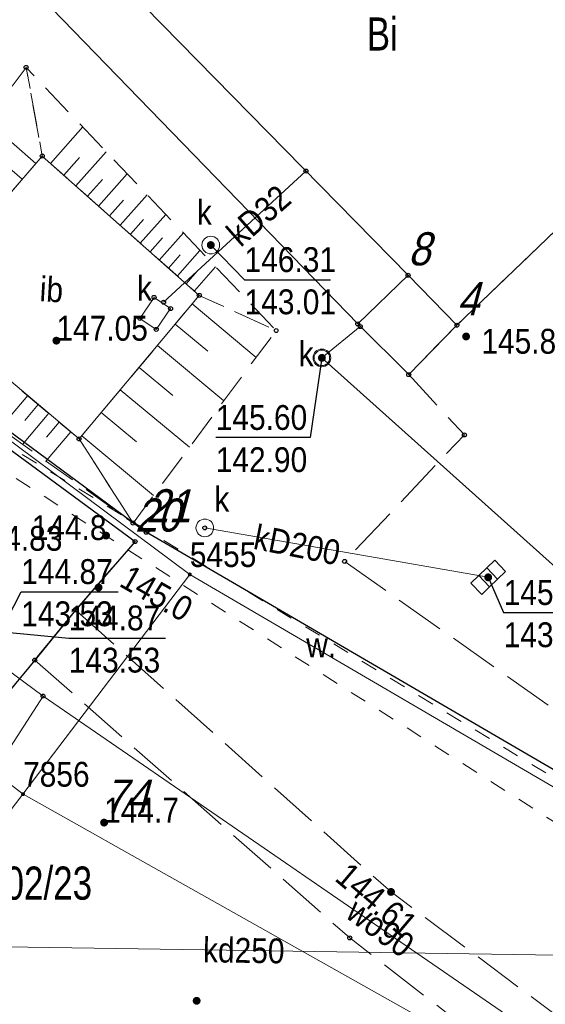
# Model space of a CAD drawing. Header units: metres. Extents: x 5548743 to 5556416, y 5707500 to 5714000.
# Tile 181 of 244: x 5554402 to 5554426, y 5710418 to 5710463. Entities that reach past the tile are written whole.
import ezdxf
from ezdxf.enums import TextEntityAlignment as Align

# ---------------------------------------------------------------- set-up
doc = ezdxf.new("R2010")
doc.units = ezdxf.units.M
for name, pattern in [('0.75_0.75', [1.5, 0.75, -0.75]), ('1.5_0.75', [2.25, 1.5, -0.75]), ('2.25_0.75', [3, 2.25, -0.75]), ('219-1000', [0])]:
    doc.linetypes.add(name, pattern=pattern)
doc.layers.get('0').update_dxf_attribs({"color": 2, "lineweight": 5})
doc.styles.get("Standard").update_dxf_attribs({"font": 'Working1250', "width": 0.75})
doc.linetypes.add('902-1000', pattern='A,5,0,[1,ksztalty.shx,S=1,R=0,X=0,Y=0],5', length=10)

# ---------------------------------------------------------------- blocks, each defined once
blk = doc.blocks.new('PUNKTBUD')
at = {"color": 0}
blk.add_circle((0, 0), 0.09, dxfattribs=at)
blk = doc.blocks.new('203')
at = {"linetype": 'Continuous', "lineweight": 0}
h = blk.add_hatch(color=0, dxfattribs=at)
edge = h.paths.add_edge_path()
edge.add_arc((0, 0), 0.09, 0, 360)
blk = doc.blocks.new('PW01')
at = {"linetype": 'Continuous', "lineweight": 13}
h = blk.add_hatch(color=0, dxfattribs=at)
edge = h.paths.add_edge_path()
edge.add_arc((0, 0), 0.18, 0, 360)
blk = doc.blocks.new('US22')
at = {"color": 0, "linetype": 'Continuous', "lineweight": 0}
blk.add_circle((0, 0), 0.4, dxfattribs=at)
blk = doc.blocks.new('US15')
at = {"color": 0, "linetype": 'Continuous', "lineweight": 13}
blk.add_circle((0, 0), 0.35, dxfattribs=at)
blk = doc.blocks.new('US05')
at = {"color": 0, "linetype": 'Continuous', "lineweight": 13}
for p, q in [((-0.75, -0.35), (-0.75, 0.35)), ((-0.75, 0.35), (-0.25, 0.35)), ((-0.25, -0.35), (-0.25, 0.35)), ((-0.25, 0.35), (0.25, 0.35)), ((0.25, -0.35), (0.25, 0.35)), ((0.25, 0.35), (0.75, 0.35)), ((0.75, -0.35), (0.75, 0.35)), ((-0.75, -0.35), (-0.25, -0.35)), ((-0.25, -0.35), (0.25, -0.35)), ((0.25, -0.35), (0.75, -0.35))]:
    blk.add_line(p, q, dxfattribs=at)
blk = doc.blocks.new('PIKIETAW1891')
at = {"color": 0}
blk.add_circle((0, 0), 0.09, dxfattribs=at)

msp = doc.modelspace()

# ---------------------------------------------------------------- linework, layer by layer
at = {"layer": '000 Inne (niezydentyfikowane)', "color": 7, "linetype": 'CONTINUOUS', "lineweight": 18, "flags": 128}
for points in [[(5554403.3, 5710456.05), (5554404.77, 5710457.7)], [(5554402.02, 5710455.33), (5554399.85, 5710457.2)], [(5554402.64, 5710456.04), (5554401.53, 5710457.01)], [(5554403.9, 5710455.52), (5554404.61, 5710456.32)], [(5554404.45, 5710455.03), (5554405.83, 5710456.58)], [(5554405.48, 5710454.11), (5554406.78, 5710455.57)], [(5554404.98, 5710454.56), (5554405.65, 5710455.32)], [(5554406.46, 5710453.25), (5554407.68, 5710454.63)], [(5554405.98, 5710453.68), (5554406.61, 5710454.39)], [(5554407.37, 5710452.44), (5554408.52, 5710453.74)], [(5554406.92, 5710452.84), (5554407.51, 5710453.51)], [(5554408.23, 5710451.67), (5554409.32, 5710452.9)], [(5554407.81, 5710452.05), (5554408.37, 5710452.68)], [(5554408.65, 5710451.31), (5554409.18, 5710451.9)], [(5554409.05, 5710450.95), (5554410.07, 5710452.11)], [(5554409.82, 5710450.27), (5554410.78, 5710451.36)], [(5554409.44, 5710450.6), (5554409.94, 5710451.17)], [(5554409.72, 5710449.69), (5554412.62, 5710447.26)], [(5554408.95, 5710448.77), (5554410.43, 5710447.54)], [(5554408.14, 5710447.8), (5554411.15, 5710445.29)], [(5554407.31, 5710446.81), (5554408.84, 5710445.53)], [(5554406.46, 5710445.8), (5554409.59, 5710443.19)], [(5554402.27, 5710445.53), (5554401.03, 5710444.05)], [(5554402.75, 5710445.13), (5554402.14, 5710444.4)], [(5554403.22, 5710444.73), (5554402.04, 5710443.32)], [(5554405.6, 5710444.76), (5554407.19, 5710443.43)], [(5554403.7, 5710444.33), (5554403.12, 5710443.65)], [(5554404.22, 5710443.89), (5554403.1, 5710442.57)], [(5554404.72, 5710443.71), (5554407.96, 5710441)]]:
    msp.add_lwpolyline(points, dxfattribs=at)
at = {"layer": '217-kontur klasyfikacyjny', "color": 3, "linetype": 'CONTINUOUS', "lineweight": 18, "flags": 128}
for points in [[(5554409.61, 5710437.43), (5554395.82, 5710419.29)], [(5554429.18, 5710425.99), (5554409.61, 5710437.43)]]:
    msp.add_lwpolyline(points, dxfattribs=at)
at = {"layer": '218-kontur użytku gruntowego', "color": 3, "linetype": 'CONTINUOUS', "lineweight": 18, "flags": 128}
for points in [[(5554409.61, 5710437.43), (5554383.19, 5710457.11)], [(5554383.19, 5710457.11), (5554409.61, 5710437.43)], [(5554395.82, 5710419.29), (5554409.61, 5710437.43)], [(5554409.61, 5710437.43), (5554395.82, 5710419.29)], [(5554409.61, 5710437.43), (5554429.18, 5710425.99)], [(5554429.18, 5710425.99), (5554409.61, 5710437.43)]]:
    msp.add_lwpolyline(points, dxfattribs=at)
at = {"layer": '219-działka ewidencyjna', "color": 7, "linetype": '219-1000', "lineweight": 18, "flags": 128}
for points in [[(5554383.19, 5710457.11), (5554409.61, 5710437.43)], [(5554380.27, 5710444.22), (5554402.06, 5710427.48)], [(5554409.61, 5710437.43), (5554429.18, 5710425.99)], [(5554402.06, 5710427.48), (5554424.11, 5710415.07)]]:
    msp.add_lwpolyline(points, dxfattribs=at)
at = {"layer": '312-budynek ewidencyjny', "color": 7, "linetype": 'CONTINUOUS', "lineweight": 35, "flags": 128}
for points in [[(5554441.35, 5710467.59), (5554421.7, 5710448.72)], [(5554419.49, 5710450.98), (5554404.37, 5710466.41)], [(5554421.7, 5710448.72), (5554419.49, 5710450.98)]]:
    msp.add_lwpolyline(points, dxfattribs=at)
at = {"layer": 'inna budowla', "color": 7, "linetype": 'CONTINUOUS', "lineweight": 18, "flags": 128}
msp.add_lwpolyline([(5554397.23, 5710449.78), (5554404.6, 5710443.57), (5554410.04, 5710450.07), (5554402.93, 5710456.38)], close=True, dxfattribs=at)
at = {"layer": 'inny obiekt trwale związany z budynkiem (powierzchnia)', "color": 7, "linetype": 'CONTINUOUS', "lineweight": 18, "flags": 128}
for points in [[(5554424.08, 5710485.53), (5554421.14, 5710488.41), (5554399.38, 5710467.17), (5554417.21, 5710448.78), (5554419.49, 5710450.98), (5554404.37, 5710466.41)], [(5554419.49, 5710450.98), (5554417.21, 5710448.78), (5554419.52, 5710446.48), (5554421.7, 5710448.72)]]:
    msp.add_lwpolyline(points, close=True, dxfattribs=at)
at = {"layer": 'jezdnia', "color": 7, "linetype": '2.25_0.75', "lineweight": 18, "flags": 128}
msp.add_lwpolyline([(5554402.59, 5710433.55), (5554416.85, 5710420.97), (5554440.59, 5710402.59), (5554443.55, 5710400.05), (5554445.58, 5710397.66), (5554447.29, 5710394.53), (5554446.77, 5710391.14), (5554446.99, 5710387.65), (5554447.24, 5710383.99), (5554445.4, 5710378.86), (5554448.1, 5710377.62), (5554450.17, 5710383.94), (5554450.68, 5710387.37), (5554450.66, 5710391.48), (5554450.35, 5710395.04), (5554448, 5710399.44), (5554445.95, 5710401.99), (5554442.28, 5710405.45), (5554418.72, 5710423.05), (5554404.44, 5710435.82)], close=True, dxfattribs=at)
at = {"layer": 'krawężnik', "color": 7, "linetype": 'CONTINUOUS', "lineweight": 25, "flags": 128}
msp.add_lwpolyline([(5554375.66, 5710435.28), (5554368.49, 5710440.75), (5554378.71, 5710460.4), (5554382.63, 5710457.83), (5554382.22, 5710457.26), (5554407.13, 5710438.92), (5554404.44, 5710435.82), (5554402.59, 5710433.55), (5554393.15, 5710422.13), (5554380.53, 5710431.5)], dxfattribs=at)
at = {"layer": 'obszar utwardzony', "color": 7, "linetype": '2.25_0.75', "lineweight": 18, "flags": 128}
for points in [[(5554441.35, 5710467.59), (5554421.7, 5710448.72), (5554419.52, 5710446.48), (5554422.04, 5710443.75), (5554416.62, 5710438.02), (5554428.65, 5710429.51), (5554450.61, 5710452.32), (5554451.26, 5710463.81), (5554446.44, 5710466.3), (5554442.73, 5710467.32)], [(5554393.15, 5710422.13), (5554402.59, 5710433.55), (5554404.44, 5710435.82), (5554407.13, 5710438.92), (5554382.22, 5710457.26), (5554382.63, 5710457.83), (5554378.71, 5710460.4), (5554368.49, 5710440.75), (5554375.66, 5710435.28), (5554380.53, 5710431.5)]]:
    msp.add_lwpolyline(points, close=True, dxfattribs=at)
at = {"layer": 'ogrodzenie trwałe', "color": 7, "linetype": '902-1000', "lineweight": 25, "flags": 128}
for points in [[(5554382.63, 5710457.83), (5554407.64, 5710439.34)], [(5554428.78, 5710427.01), (5554407.64, 5710439.34)]]:
    msp.add_lwpolyline(points, dxfattribs=at)
at = {"layer": 'przewód kanalizacyjny', "color": 34, "linetype": 'CONTINUOUS', "lineweight": 18, "flags": 128}
for points in [[(5554414.87, 5710455.7), (5554408.42, 5710449.76)], [(5554415.59, 5710447.24), (5554417.33, 5710448.66)], [(5554415.59, 5710447.24), (5554451.53, 5710415.02)], [(5554410.29, 5710439.54), (5554423.12, 5710437.3)], [(5554386.47, 5710423.92), (5554387.42, 5710423.21), (5554389.1, 5710422.48), (5554393.27, 5710420.69), (5554439.25, 5710419.99)]]:
    msp.add_lwpolyline(points, dxfattribs=at)
at = {"layer": 'przewód wodociągowy', "color": 5, "linetype": 'CONTINUOUS', "lineweight": 18, "flags": 128}
for points in [[(5554370.94, 5710480.31), (5554361.07, 5710464.81), (5554377.36, 5710453.58), (5554380.44, 5710448.46), (5554400.33, 5710433.86), (5554402.97, 5710431.92), (5554426.32, 5710415.86), (5554434.1, 5710410.58), (5554450.7, 5710399.32), (5554474.04, 5710383.37), (5554476.32, 5710381.81), (5554492.29, 5710374.43), (5554512.93, 5710364.9), (5554538.1, 5710352.57), (5554549.03, 5710347.55), (5554550.18, 5710347.08)], [(5554402.97, 5710431.92), (5554396.12, 5710421.31), (5554396.42, 5710420.77)]]:
    msp.add_lwpolyline(points, dxfattribs=at)
at = {"layer": 'rzedna-Atr2', "color": 7, "flags": 128}
for points in [[(5554410.56, 5710452.35), (5554412.09, 5710450.78), (5554415.974, 5710450.78)], [(5554415.59, 5710447.24), (5554415.06, 5710443.63), (5554410.785, 5710443.63)], [(5554423.12, 5710437.3), (5554423.82, 5710435.7), (5554427.712, 5710435.7)], [(5554401, 5710434.76), (5554401.98, 5710436.65), (5554406.366, 5710436.65)], [(5554401.3, 5710434.82), (5554404.13, 5710434.55), (5554408.516, 5710434.55)]]:
    msp.add_lwpolyline(points, dxfattribs=at)
at = {"layer": 'rów melioracyjny (poligon)', "color": 7, "linetype": '0.75_0.75', "lineweight": 18, "flags": 128}
msp.add_lwpolyline([(5554429.58, 5710426.1), (5554398.46, 5710445.03), (5554397.87, 5710444.25), (5554428.43, 5710424.74)], close=True, dxfattribs=at)
at = {"layer": 'skarpa nieumocniona', "color": 7, "linetype": '1.5_0.75', "lineweight": 18, "flags": 128}
for points in [[(5554393.92, 5710449.11), (5554397.23, 5710449.78), (5554402.93, 5710456.38), (5554402.2, 5710460.4)], [(5554393.92, 5710449.11), (5554397.23, 5710449.78), (5554402.93, 5710456.38), (5554402.2, 5710460.4)], [(5554402.93, 5710456.38), (5554410.04, 5710450.07), (5554413.52, 5710448.48), (5554402.2, 5710460.4)], [(5554402.93, 5710456.38), (5554410.04, 5710450.07), (5554413.52, 5710448.48), (5554402.2, 5710460.4)], [(5554404.6, 5710443.57), (5554407.04, 5710439.76), (5554413.52, 5710448.48), (5554410.04, 5710450.07)], [(5554404.6, 5710443.57), (5554407.04, 5710439.76), (5554413.52, 5710448.48), (5554410.04, 5710450.07)], [(5554393.92, 5710449.11), (5554407.04, 5710439.76), (5554404.6, 5710443.57), (5554397.23, 5710449.78)], [(5554393.92, 5710449.11), (5554407.04, 5710439.76), (5554404.6, 5710443.57), (5554397.23, 5710449.78)]]:
    msp.add_lwpolyline(points, close=True, dxfattribs=at)
at = {"layer": 'właz do komory lub kanału', "color": 7, "linetype": 'CONTINUOUS', "lineweight": 18, "flags": 128}
msp.add_lwpolyline([(5554407.99, 5710449.98), (5554408.74, 5710449.47), (5554408.09, 5710448.53), (5554407.35, 5710449.03)], close=True, dxfattribs=at)

# ---------------------------------------------------------------- block references
at = {"layer": '203-punkt graniczny', "color": 7, "linetype": 'CONTINUOUS', "lineweight": 18}
for p in [(5554409.61, 5710437.43), (5554402.06, 5710427.48)]:
    msp.add_blockref('203', p, dxfattribs=at)
at = {"layer": 'kratka ściekowa', "color": 34, "linetype": 'CONTINUOUS', "lineweight": 18, "rotation": 44.169}
msp.add_blockref('US05', (5554423.12, 5710437.3), dxfattribs=at)
at = {"layer": 'pikieta naturalna', "color": 7, "linetype": 'CONTINUOUS', "lineweight": 13}
for p in [(5554422.12, 5710448.21), (5554405.82, 5710439.19), (5554405.48, 5710436.84), (5554405.73, 5710426.19), (5554409.92, 5710418.12)]:
    msp.add_blockref('PW01', p, dxfattribs=at)
at = {"layer": 'pikieta sztuczna', "color": 7, "linetype": 'CONTINUOUS', "lineweight": 13}
msp.add_blockref('PW01', (5554418.72, 5710423.05), dxfattribs=at)
at = {"layer": 'Punkt budynku', "color": 5, "linetype": 'CONTINUOUS', "lineweight": 13}
for p in [(5554419.49, 5710450.98), (5554417.21, 5710448.78), (5554421.7, 5710448.72), (5554419.52, 5710446.48)]:
    msp.add_blockref('PUNKTBUD', p, dxfattribs=at)
at = {"layer": 'Punkt roboczy BDOT GESUT K1', "color": 6, "linetype": 'CONTINUOUS', "lineweight": 18}
for p in [(5554402.2, 5710460.4), (5554402.2, 5710460.4), (5554402.93, 5710456.38), (5554402.93, 5710456.38), (5554402.93, 5710456.38), (5554414.87, 5710455.7), (5554410.56, 5710452.35), (5554407.99, 5710449.98), (5554410.04, 5710450.07), (5554410.04, 5710450.07), (5554410.04, 5710450.07), (5554408.42, 5710449.76), (5554407.35, 5710449.03), (5554408.74, 5710449.47), (5554417.33, 5710448.66), (5554421.7, 5710448.72), (5554408.09, 5710448.53), (5554413.52, 5710448.48), (5554413.52, 5710448.48), (5554422.12, 5710448.21), (5554415.59, 5710447.24), (5554415.59, 5710447.24), (5554415.59, 5710447.24), (5554415.59, 5710447.24), (5554419.52, 5710446.48), (5554422.04, 5710443.75), (5554404.6, 5710443.57), (5554404.6, 5710443.57), (5554404.6, 5710443.57), (5554407.04, 5710439.76), (5554407.04, 5710439.76), (5554407.64, 5710439.34), (5554407.64, 5710439.34), (5554410.29, 5710439.54), (5554410.29, 5710439.54), (5554405.82, 5710439.19), (5554407.13, 5710438.92), (5554407.13, 5710438.92), (5554416.62, 5710438.02), (5554423.12, 5710437.3), (5554423.12, 5710437.3), (5554405.48, 5710436.84), (5554404.44, 5710435.82), (5554404.44, 5710435.82), (5554404.44, 5710435.82), (5554402.59, 5710433.55), (5554402.59, 5710433.55), (5554402.59, 5710433.55), (5554402.97, 5710431.92), (5554402.97, 5710431.92), (5554405.73, 5710426.19), (5554418.72, 5710423.05), (5554418.72, 5710423.05), (5554416.85, 5710420.97), (5554409.92, 5710418.12)]:
    msp.add_blockref('PIKIETAW1891', p, dxfattribs=at)
at = {"layer": 'rzedna', "color": 34, "linetype": 'CONTINUOUS', "lineweight": 18}
for p in [(5554410.56, 5710452.35), (5554403.57, 5710448.02), (5554415.59, 5710447.24)]:
    msp.add_blockref('PW01', p, dxfattribs=at)
at = {"layer": 'rzedna', "color": 34, "linetype": 'CONTINUOUS', "lineweight": 18, "rotation": 44.169}
msp.add_blockref('PW01', (5554423.12, 5710437.3), dxfattribs=at)
at = {"layer": 'studnia kanalizacyjna', "color": 34, "linetype": 'CONTINUOUS', "lineweight": 18}
msp.add_blockref('US15', (5554415.59, 5710447.24), dxfattribs=at)
at = {"layer": 'właz do komory lub kanału - okrągły', "color": 7, "linetype": 'CONTINUOUS', "lineweight": 18}
for p in [(5554410.56, 5710452.35), (5554415.59, 5710447.24), (5554410.29, 5710439.54)]:
    msp.add_blockref('US22', p, dxfattribs=at)

# ---------------------------------------------------------------- texts
at = {"layer": '203-punkt graniczny-Atr103', "color": 7, "width": 0.9}
for s, p in [('5455', (5554409.61, 5710437.43)), ('5455', (5554409.61, 5710437.43)), ('7856', (5554402.06, 5710427.48)), ('7856', (5554402.06, 5710427.48))]:
    msp.add_text(s, height=1.125, dxfattribs=at).set_placement(p, align=Align.BOTTOM_LEFT)
at = {"layer": '210-oznaczenie konturu użytku gruntowego', "color": 3, "linetype": 'CONTINUOUS', "lineweight": 18, "width": 0.79}
msp.add_text('Bi', height=1.5, dxfattribs=at).set_placement((5554417.62, 5710461.16))
at = {"layer": '211-numer działki ewidencyjnej', "color": 7, "linetype": 'CONTINUOUS', "lineweight": 18, "width": 0.79}
msp.add_text('502/23', height=1.5, dxfattribs=at).set_placement((5554400.34, 5710422.7))
at = {"layer": 'inna budowla-Atr17', "color": 7, "width": 0.9}
msp.add_text('ib', height=1.125, rotation=356.673, dxfattribs=at).set_placement((5554402.79, 5710449.81))
at = {"layer": 'pikieta naturalna-Atr2', "color": 7, "width": 0.9}
for s, p in [('145.8', (5554422.81, 5710447.43)), ('144.8', (5554402.45, 5710438.99)), ('144.7', (5554405.73, 5710426.19))]:
    msp.add_text(s, height=1.125, dxfattribs=at).set_placement(p)
msp.add_text('145.0', height=1.125, rotation=330.255, dxfattribs=at).set_placement((5554406.36, 5710436.93))
at = {"layer": 'pikieta sztuczna-Atr2', "color": 7, "width": 0.9}
msp.add_text('144.83', height=1.125, dxfattribs=at).set_placement((5554399.7, 5710439.63), align=Align.TOP_LEFT)
msp.add_text('144.61', height=1.125, rotation=319.7, dxfattribs=at).set_placement((5554416.85, 5710424.46), align=Align.TOP_LEFT)
at = {"layer": 'przewód kanalizacyjny-Atr1', "color": 34, "width": 0.9}
for s, rotation, p in [('kD32', 41.346, (5554411.54, 5710452.64)), ('kD200', 348.793, (5554412.55, 5710439.15)), ('kd250', -0.872, (5554410.21, 5710420.43))]:
    msp.add_text(s, height=1.125, rotation=rotation, dxfattribs=at).set_placement(p, align=Align.MIDDLE_LEFT)
at = {"layer": 'przewód wodociągowy-Atr1', "color": 5, "width": 0.9}
msp.add_text('wo90', height=1.125, rotation=323.93, dxfattribs=at).set_placement((5554416.93, 5710422.38), align=Align.MIDDLE_LEFT)
at = {"layer": 'Punkt budynku-Atr103', "color": 5, "oblique": 15, "width": 0.9}
msp.add_text('8', height=1.5, dxfattribs=at).set_placement((5554419.49, 5710450.98), align=Align.BOTTOM_LEFT)
at = {"layer": 'Punkt budynku-Atr104', "color": 5, "oblique": 15, "width": 0.9}
msp.add_text('4', height=1.5, dxfattribs=at).set_placement((5554421.7, 5710448.72), align=Align.BOTTOM_LEFT)
at = {"layer": 'Punkt roboczy BDOT GESUT K1-Atr103', "color": 6, "oblique": 15, "width": 0.9}
for s, p in [('21', (5554407.64, 5710439.34)), ('21', (5554407.64, 5710439.34)), ('20', (5554407.13, 5710438.92)), ('20', (5554407.13, 5710438.92)), ('74', (5554405.73, 5710426.19))]:
    msp.add_text(s, height=1.5, dxfattribs=at).set_placement(p, align=Align.BOTTOM_LEFT)
at = {"layer": 'rzedna-Atr2', "color": 34, "width": 0.9}
for s, p in [('146.31', (5554412.09, 5710450.791)), ('145.60', (5554410.785, 5710443.641)), ('145.31', (5554423.82, 5710435.711))]:
    msp.add_text(s, height=1.125, dxfattribs=at).set_placement(p, align=Align.BOTTOM_LEFT)
msp.add_text('147.05', height=1.125, dxfattribs=at).set_placement((5554403.57, 5710448.02))
at = {"layer": 'rzedna-Atr2', "color": 5, "width": 0.9}
for p in [(5554401.98, 5710436.661), (5554404.13, 5710434.561)]:
    msp.add_text('144.87', height=1.125, dxfattribs=at).set_placement(p, align=Align.BOTTOM_LEFT)
at = {"layer": 'rzedna-Atr3', "color": 34, "width": 0.9}
for s, p in [('143.01', (5554412.09, 5710448.879)), ('142.90', (5554410.785, 5710441.729)), ('143.13', (5554423.82, 5710433.799))]:
    msp.add_text(s, height=1.125, dxfattribs=at).set_placement(p, align=Align.BOTTOM_LEFT)
at = {"layer": 'rzedna-Atr3', "color": 5, "width": 0.9}
for p in [(5554401.98, 5710434.749), (5554404.13, 5710432.649)]:
    msp.add_text('143.53', height=1.125, dxfattribs=at).set_placement(p, align=Align.BOTTOM_LEFT)
at = {"layer": 'rów melioracyjny (poligon)-Atr17', "color": 7, "width": 0.9}
msp.add_text('w.', height=1.125, dxfattribs=at).set_placement((5554414.88, 5710433.67))
at = {"layer": 'właz do komory lub kanału - okrągły-Atr17', "color": 7, "width": 0.9}
for p in [(5554409.93, 5710453.27), (5554414.54, 5710446.86), (5554410.72, 5710440.28)]:
    msp.add_text('k', height=1.125, dxfattribs=at).set_placement(p)
at = {"layer": 'właz do komory lub kanału-Atr17', "color": 7, "width": 0.9}
msp.add_text('k', height=1.125, dxfattribs=at).set_placement((5554407.22, 5710449.83))

doc.saveas('drawing.dxf')
